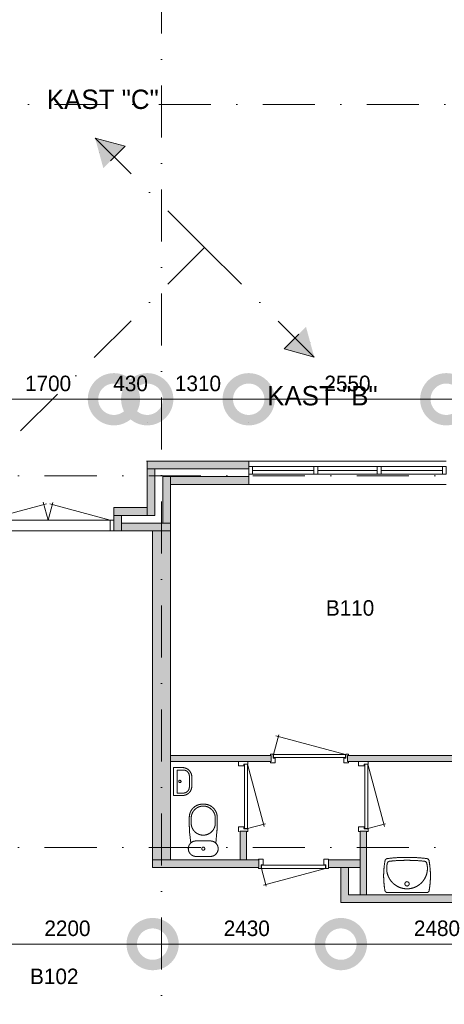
# Model space of a CAD drawing. Header units: millimetres. Extents: x 2152 to 87219, y -6247 to 53124.
# Tile 8 of 19: x 19903 to 25384, y 10110 to 22827. Entities that reach past the tile are written whole.
import ezdxf
from ezdxf.enums import TextEntityAlignment as Align
from ezdxf.xclip import XClip

# ---------------------------------------------------------------- set-up
doc = ezdxf.new("R2010")
doc.units = ezdxf.units.MM
doc.header["$PDMODE"] = 3
doc.header["$PDSIZE"] = 1
doc.linetypes.add('DGN1', pattern=[504.6, 0, -504.6])
doc.linetypes.add('DGN4', pattern=[1343.35376, 671.67688, -335.83844, 0, -335.83844])
for name, color, linetype in [('16', 7, 'Continuous'), ('17', 7, 'Continuous'), ('30', 7, 'Continuous'), ('32', 7, 'Continuous'), ('33', 7, 'Continuous'), ('40', 7, 'Continuous'), ('48', 7, 'Continuous'), ('52', 7, 'Continuous'), ('56', 7, 'Continuous'), ('58', 7, 'Continuous'), ('62', 7, 'Continuous')]:
    doc.layers.add(name, color=color, linetype=linetype)
doc.styles.add('dgn001', font='dgn001.shx')
doc.styles.add('dgn003', font='dgn003.shx')
doc.styles.get("Standard").update_dxf_attribs({"font": 'arial.ttf'})
doc.dimstyles.get("Standard").update_dxf_attribs({"dimtxt": 0.18, "dimasz": 0.18, "dimexe": 0.18, "dimexo": 0.0625, "dimgap": 0.09, "dimtad": 0, "dimtih": 1, "dimtoh": 1, "dimdec": 4, "dimzin": 0, "dimdsep": 46, "dimtxsty": 'Standard', "dimcen": 0.09, "dimadec": 0, "dimazin": 0, "dimtfac": 1, "dimtdec": 4, "dimtofl": 0, "dimtmove": 0, "dimatfit": 3, "dimfxl": 1, "dimtolj": 1, "dimtzin": 0, "dimarcsym": 0})

# ---------------------------------------------------------------- blocks, each defined once
blk = doc.blocks.new('830R1036')
at = {"layer": '33', "color": 1, "linetype": 'Continuous', "lineweight": 0}
for p, q in [((108, 868), (322.82, 66.28)), ((108, 38), (336.87, 99.32))]:
    blk.add_line(p, q, dxfattribs=at)
at = {"layer": '33', "color": 92, "linetype": 'Continuous', "lineweight": 13, "true_color": 0x00e100, "flags": 128}
for points in [[(100, 906), (111, 906), (111, 871), (61, 871), (61, 846), (-11, 846), (-11, 906), (0, 906)], [(100, 0), (111, 0), (111, 35), (61, 35), (61, 60), (-11, 60), (-11, 0), (0, 0)]]:
    blk.add_lwpolyline(points, dxfattribs=at)
at = {"layer": '33', "color": 2, "linetype": 'Continuous', "lineweight": 13, "true_color": 0xf0f000, "flags": 128}
blk.add_lwpolyline([(108, 868), (108, 38), (68, 38), (68, 868), (108, 868)], dxfattribs=at)
blk = doc.blocks.new('930L0912')
at = {"layer": '33', "color": 1, "linetype": 'Continuous', "lineweight": 0}
for p, q in [((-968, 98), (-899.56, 353.44)), ((-38, 98), (-936.31, 338.7))]:
    blk.add_line(p, q, dxfattribs=at)
at = {"layer": '33', "color": 92, "linetype": 'Continuous', "lineweight": 13, "true_color": 0x00e100, "flags": 128}
for points in [[(-1006, 90), (-1006, 101), (-971, 101), (-971, 51), (-946, 51), (-946, -11), (-1006, -11), (-1006, 0)], [(0, 90), (0, 101), (-35, 101), (-35, 51), (-60, 51), (-60, -11), (0, -11), (0, 0)]]:
    blk.add_lwpolyline(points, dxfattribs=at)
at = {"layer": '33', "color": 2, "linetype": 'Continuous', "lineweight": 13, "true_color": 0xf0f000, "flags": 128}
blk.add_lwpolyline([(-968, 98), (-38, 98), (-38, 58), (-968, 58), (-968, 98)], dxfattribs=at)
blk = doc.blocks.new('830R1037')
at = {"layer": '33', "color": 1, "linetype": 'Continuous', "lineweight": 0}
for p, q in [((108, 868), (322.82, 66.28)), ((108, 38), (336.87, 99.32))]:
    blk.add_line(p, q, dxfattribs=at)
at = {"layer": '33', "color": 92, "linetype": 'Continuous', "lineweight": 13, "true_color": 0x00e100, "flags": 128}
for points in [[(100, 906), (111, 906), (111, 871), (61, 871), (61, 846), (-11, 846), (-11, 906), (0, 906)], [(100, 0), (111, 0), (111, 35), (61, 35), (61, 60), (-11, 60), (-11, 0), (0, 0)]]:
    blk.add_lwpolyline(points, dxfattribs=at)
at = {"layer": '33', "color": 2, "linetype": 'Continuous', "lineweight": 13, "true_color": 0xf0f000, "flags": 128}
blk.add_lwpolyline([(108, 868), (108, 38), (68, 38), (68, 868), (108, 868)], dxfattribs=at)
blk = doc.blocks.new('CLOS0212')
at = {"layer": '40', "color": 7, "linetype": 'Continuous', "lineweight": 0}
for p, q in [((1, 670), (-1, 670)), ((-155, 528), (-155, 436)), ((155, 528), (155, 436)), ((92, 220), (-93, 220))]:
    blk.add_line(p, q, dxfattribs=at)
at = {"layer": '40', "color": 7, "linetype": 'Continuous', "lineweight": 0, "flags": 128}
for points in [[(176, 338), (162, 192), (162, 192, -0.674333), (92, 20), (92, 20), (-93, 20), (-93, 20, -0.674333), (-162, 192), (-162, 192), (-176, 338), (-176, 338, -0.023285), (-180, 431), (-180, 431), (-180, 525), (-180, 525, -0.414214), (-10, 695), (-10, 695), (10, 695), (10, 695, -0.414214), (180, 525), (180, 525), (180, 431), (180, 431, -0.023285), (176, 338)], [(-155, 528, -0.917521), (155, 528)], [(155, 437, -0.917514), (-155, 437)]]:
    blk.add_lwpolyline(points, format="xyb", dxfattribs=at)
at = {"layer": '40', "color": 7, "linetype": 'Continuous', "lineweight": 0}
blk.add_circle((0, 120), 20, dxfattribs=at)
for centre, start, end in [((-93, 120), 90, 134.0273), ((92, 120), 45.9727, 90)]:
    blk.add_arc(centre, 100, start, end, dxfattribs=at)
blk = doc.blocks.new('FT0112')
at = {"layer": '40', "color": 7, "linetype": 'Continuous', "lineweight": 0}
for p, q in [((20, -180), (20, 180)), ((65, -149), (65, 149)), ((65, 149), (144, 149)), ((135, -180), (20, -180))]:
    blk.add_line(p, q, dxfattribs=at)
at = {"layer": '40', "color": 7, "linetype": 'Continuous', "lineweight": 0, "flags": 128}
for points in [[(20, 180), (135, 180)], [(224, 69), (224, -69)], [(255, 60), (255, -60)], [(144, -149), (65, -149)]]:
    blk.add_lwpolyline(points, dxfattribs=at)
for points in [[(255, -60, -0.414214), (135, -180)], [(224, -69, -0.414214), (144, -149)]]:
    blk.add_lwpolyline(points, format="xyb", dxfattribs=at)
at = {"layer": '40', "color": 7, "linetype": 'Continuous', "lineweight": 0}
blk.add_circle((101, 1), 15.1, dxfattribs=at)
for centre, radius in [((135, 60), 120), ((144, 69), 80)]:
    blk.add_arc(centre, radius, 0, 90, dxfattribs=at)
blk = doc.blocks.new('WT0112')
at = {"layer": '40', "color": 7, "linetype": 'Continuous', "lineweight": 0}
blk.add_line((253, 20), (-253, 20), dxfattribs=at)
blk.add_circle((0, 133), 28.1, dxfattribs=at)
for centre, radius, start, end in [((766, 236), 1068, 169.4486, 190.2017), ((-252, 426), 33, 96.8575, 169.6545), ((0, 332), 263, 164.8667, 15.1333), ((0, -1669), 2144, 83.1425, 96.8575), ((-222, 392), 33, 96.0418, 164.8667), ((0, -1707), 2144, 83.9582, 96.0418), ((222, 392), 33, 15.1333, 83.9582), ((252, 426), 33, 10.3455, 83.1425), ((-766, 236), 1068, 349.7983, 10.5514), ((-253, 53), 33, 190.0027, 270), ((253, 53), 33, 270, 349.9973)]:
    blk.add_arc(centre, radius, start, end, dxfattribs=at)
blk = doc.blocks.new('830R1038')
at = {"layer": '33', "color": 1, "linetype": 'Continuous', "lineweight": 0}
for p, q in [((38, -108), (99.32, -336.87)), ((868, -108), (66.28, -322.82))]:
    blk.add_line(p, q, dxfattribs=at)
at = {"layer": '33', "color": 92, "linetype": 'Continuous', "lineweight": 13, "true_color": 0x00e100, "flags": 128}
for points in [[(0, -100), (0, -111), (35, -111), (35, -61), (60, -61), (60, 11), (0, 11), (0, 0)], [(906, -100), (906, -111), (871, -111), (871, -61), (846, -61), (846, 11), (906, 11), (906, 0)]]:
    blk.add_lwpolyline(points, dxfattribs=at)
at = {"layer": '33', "color": 2, "linetype": 'Continuous', "lineweight": 13, "true_color": 0xf0f000, "flags": 128}
blk.add_lwpolyline([(868, -108), (38, -108), (38, -68), (868, -68), (868, -108)], dxfattribs=at)
blk = doc.blocks.new('_DotSmall')
at = {"color": 0, "linetype": 'ByBlock', "const_width": 0.5}
blk.add_lwpolyline([(-0.0625, 0, 1), (0.0625, 0, 1)], format="xyb", close=True, dxfattribs=at)
blk = doc.blocks.new('*D13291')
at = {"layer": '58', "color": 3, "linetype": 'Continuous', "lineweight": 0, "transparency": 16777216}
blk.add_line((17525, 18484), (19775, 18484), dxfattribs=at)
at = {"layer": 'Defpoints', "color": 0, "linetype": 'Continuous', "transparency": 16777216}
for p in [(19775, 18484), (17525, 17684), (19775, 17684)]:
    blk.add_point(p, dxfattribs=at)
at = {"layer": '58', "color": 3, "linetype": 'Continuous', "lineweight": 0, "transparency": 16777216, "xscale": 1080, "yscale": 1080, "zscale": 1080, "rotation": 180}
blk.add_blockref('_DotSmall', (17525, 18484), dxfattribs=at)
at = {"layer": '58', "color": 3, "linetype": 'Continuous', "lineweight": 0, "transparency": 16777216, "xscale": 1080, "yscale": 1080, "zscale": 1080}
blk.add_blockref('_DotSmall', (19775, 18484), dxfattribs=at)
at = {"layer": '58', "color": 3, "linetype": 'Continuous', "lineweight": 0, "transparency": 16777216, "insert": (18650, 18687), "char_height": 200, "attachment_point": 5, "style": 'dgn003'}
blk.add_mtext('\\A1;2250', dxfattribs=at)
blk = doc.blocks.new('*D13292')
at = {"layer": '58', "color": 3, "linetype": 'Continuous', "lineweight": 0, "transparency": 16777216}
blk.add_line((14975, 18484), (17525, 18484), dxfattribs=at)
at = {"layer": 'Defpoints', "color": 0, "linetype": 'Continuous', "transparency": 16777216}
for p in [(17525, 18484), (14975, 17684), (17525, 17684)]:
    blk.add_point(p, dxfattribs=at)
at = {"layer": '58', "color": 3, "linetype": 'Continuous', "lineweight": 0, "transparency": 16777216, "xscale": 1080, "yscale": 1080, "zscale": 1080, "rotation": 180}
blk.add_blockref('_DotSmall', (14975, 18484), dxfattribs=at)
at = {"layer": '58', "color": 3, "linetype": 'Continuous', "lineweight": 0, "transparency": 16777216, "xscale": 1080, "yscale": 1080, "zscale": 1080}
blk.add_blockref('_DotSmall', (17525, 18484), dxfattribs=at)
at = {"layer": '58', "color": 3, "linetype": 'Continuous', "lineweight": 0, "transparency": 16777216, "insert": (16250, 18687), "char_height": 200, "attachment_point": 5, "style": 'dgn003'}
blk.add_mtext('\\A1;2550', dxfattribs=at)
blk = doc.blocks.new('*D13293')
at = {"layer": '58', "color": 3, "linetype": 'Continuous', "lineweight": 0, "transparency": 16777216}
blk.add_line((13665, 18484), (14975, 18484), dxfattribs=at)
at = {"layer": 'Defpoints', "color": 0, "linetype": 'Continuous', "transparency": 16777216}
for p in [(14975, 18484), (13665, 17684), (14975, 17684)]:
    blk.add_point(p, dxfattribs=at)
at = {"layer": '58', "color": 3, "linetype": 'Continuous', "lineweight": 0, "transparency": 16777216, "xscale": 1080, "yscale": 1080, "zscale": 1080, "rotation": 180}
blk.add_blockref('_DotSmall', (13665, 18484), dxfattribs=at)
at = {"layer": '58', "color": 3, "linetype": 'Continuous', "lineweight": 0, "transparency": 16777216, "xscale": 1080, "yscale": 1080, "zscale": 1080}
blk.add_blockref('_DotSmall', (14975, 18484), dxfattribs=at)
at = {"layer": '58', "color": 3, "linetype": 'Continuous', "lineweight": 0, "transparency": 16777216, "insert": (14320, 18687), "char_height": 200, "attachment_point": 5, "style": 'dgn003'}
blk.add_mtext('\\A1;1310', dxfattribs=at)
blk = doc.blocks.new('*D13294')
at = {"layer": '58', "color": 3, "linetype": 'Continuous', "lineweight": 0, "transparency": 16777216}
for p, q in [((13235, 18484), (12155, 18484)), ((13235, 18484), (13665, 18484)), ((13665, 18484), (14745, 18484))]:
    blk.add_line(p, q, dxfattribs=at)
at = {"layer": 'Defpoints', "color": 0, "linetype": 'Continuous', "transparency": 16777216}
for p in [(13665, 18484), (13235, 17084), (13665, 17084)]:
    blk.add_point(p, dxfattribs=at)
at = {"layer": '58', "color": 3, "linetype": 'Continuous', "lineweight": 0, "transparency": 16777216, "xscale": 1080, "yscale": 1080, "zscale": 1080}
blk.add_blockref('_DotSmall', (13235, 18484), dxfattribs=at)
at = {"layer": '58', "color": 3, "linetype": 'Continuous', "lineweight": 0, "transparency": 16777216, "xscale": 1080, "yscale": 1080, "zscale": 1080, "rotation": 180}
blk.add_blockref('_DotSmall', (13665, 18484), dxfattribs=at)
at = {"layer": '58', "color": 3, "linetype": 'Continuous', "lineweight": 0, "transparency": 16777216, "insert": (13450, 18687), "char_height": 200, "attachment_point": 5, "style": 'dgn003'}
blk.add_mtext('\\A1;430', dxfattribs=at)
blk = doc.blocks.new('*D13295')
at = {"layer": '58', "color": 3, "linetype": 'Continuous', "lineweight": 0, "transparency": 16777216}
blk.add_line((11535, 18484), (13235, 18484), dxfattribs=at)
at = {"layer": 'Defpoints', "color": 0, "linetype": 'Continuous', "transparency": 16777216}
for p in [(13235, 18484), (11535, 17084), (13235, 17084)]:
    blk.add_point(p, dxfattribs=at)
at = {"layer": '58', "color": 3, "linetype": 'Continuous', "lineweight": 0, "transparency": 16777216, "xscale": 1080, "yscale": 1080, "zscale": 1080, "rotation": 180}
blk.add_blockref('_DotSmall', (11535, 18484), dxfattribs=at)
at = {"layer": '58', "color": 3, "linetype": 'Continuous', "lineweight": 0, "transparency": 16777216, "xscale": 1080, "yscale": 1080, "zscale": 1080}
blk.add_blockref('_DotSmall', (13235, 18484), dxfattribs=at)
at = {"layer": '58', "color": 3, "linetype": 'Continuous', "lineweight": 0, "transparency": 16777216, "insert": (12385, 18687), "char_height": 200, "attachment_point": 5, "style": 'dgn003'}
blk.add_mtext('\\A1;1700', dxfattribs=at)
blk = doc.blocks.new('*D13296')
at = {"layer": '58', "color": 3, "linetype": 'Continuous', "lineweight": 0, "transparency": 16777216}
for p, q in [((11065, 18484), (9985, 18484)), ((11535, 18484), (11065, 18484)), ((11535, 18484), (12615, 18484))]:
    blk.add_line(p, q, dxfattribs=at)
at = {"layer": 'Defpoints', "color": 0, "linetype": 'Continuous', "transparency": 16777216}
for p in [(11065, 18484), (11065, 17084), (11535, 17084)]:
    blk.add_point(p, dxfattribs=at)
at = {"layer": '58', "color": 3, "linetype": 'Continuous', "lineweight": 0, "transparency": 16777216, "xscale": 1080, "yscale": 1080, "zscale": 1080}
blk.add_blockref('_DotSmall', (11065, 18484), dxfattribs=at)
at = {"layer": '58', "color": 3, "linetype": 'Continuous', "lineweight": 0, "transparency": 16777216, "xscale": 1080, "yscale": 1080, "zscale": 1080, "rotation": 180}
blk.add_blockref('_DotSmall', (11535, 18484), dxfattribs=at)
at = {"layer": '58', "color": 3, "linetype": 'Continuous', "lineweight": 0, "transparency": 16777216, "insert": (11300, 18687), "char_height": 200, "attachment_point": 5, "style": 'dgn003'}
blk.add_mtext('\\A1;470', dxfattribs=at)
blk = doc.blocks.new('*D13305')
at = {"layer": '58', "color": 3, "linetype": 'Continuous', "lineweight": 0, "transparency": 16777216}
blk.add_line((13735, 11447), (11535, 11447), dxfattribs=at)
at = {"layer": 'Defpoints', "color": 0, "linetype": 'Continuous', "transparency": 16777216}
for p in [(11535, 12363), (13735, 12363), (11535, 11447)]:
    blk.add_point(p, dxfattribs=at)
at = {"layer": '58', "color": 3, "linetype": 'Continuous', "lineweight": 0, "transparency": 16777216, "xscale": 1080, "yscale": 1080, "zscale": 1080, "rotation": 180}
blk.add_blockref('_DotSmall', (11535, 11447), dxfattribs=at)
at = {"layer": '58', "color": 3, "linetype": 'Continuous', "lineweight": 0, "transparency": 16777216, "xscale": 1080, "yscale": 1080, "zscale": 1080}
blk.add_blockref('_DotSmall', (13735, 11447), dxfattribs=at)
at = {"layer": '58', "color": 3, "linetype": 'Continuous', "lineweight": 0, "transparency": 16777216, "insert": (12635, 11650), "char_height": 200, "attachment_point": 5, "style": 'dgn003'}
blk.add_mtext('\\A1;2200', dxfattribs=at)
blk = doc.blocks.new('*D13306')
at = {"layer": '58', "color": 3, "linetype": 'Continuous', "lineweight": 0, "transparency": 16777216}
blk.add_line((16165, 11447), (13735, 11447), dxfattribs=at)
at = {"layer": 'Defpoints', "color": 0, "linetype": 'Continuous', "transparency": 16777216}
for p in [(13735, 11797), (16165, 11797), (13735, 11447)]:
    blk.add_point(p, dxfattribs=at)
at = {"layer": '58', "color": 3, "linetype": 'Continuous', "lineweight": 0, "transparency": 16777216, "xscale": 1080, "yscale": 1080, "zscale": 1080, "rotation": 180}
blk.add_blockref('_DotSmall', (13735, 11447), dxfattribs=at)
at = {"layer": '58', "color": 3, "linetype": 'Continuous', "lineweight": 0, "transparency": 16777216, "xscale": 1080, "yscale": 1080, "zscale": 1080}
blk.add_blockref('_DotSmall', (16165, 11447), dxfattribs=at)
at = {"layer": '58', "color": 3, "linetype": 'Continuous', "lineweight": 0, "transparency": 16777216, "insert": (14950, 11650), "char_height": 200, "attachment_point": 5, "style": 'dgn003'}
blk.add_mtext('\\A1;2430', dxfattribs=at)
blk = doc.blocks.new('*D13307')
at = {"layer": '58', "color": 3, "linetype": 'Continuous', "lineweight": 0, "transparency": 16777216}
blk.add_line((18645, 11447), (16165, 11447), dxfattribs=at)
at = {"layer": 'Defpoints', "color": 0, "linetype": 'Continuous', "transparency": 16777216}
for p in [(16165, 11784), (18645, 11784), (16165, 11447)]:
    blk.add_point(p, dxfattribs=at)
at = {"layer": '58', "color": 3, "linetype": 'Continuous', "lineweight": 0, "transparency": 16777216, "xscale": 1080, "yscale": 1080, "zscale": 1080, "rotation": 180}
blk.add_blockref('_DotSmall', (16165, 11447), dxfattribs=at)
at = {"layer": '58', "color": 3, "linetype": 'Continuous', "lineweight": 0, "transparency": 16777216, "xscale": 1080, "yscale": 1080, "zscale": 1080}
blk.add_blockref('_DotSmall', (18645, 11447), dxfattribs=at)
at = {"layer": '58', "color": 3, "linetype": 'Continuous', "lineweight": 0, "transparency": 16777216, "insert": (17405, 11650), "char_height": 200, "attachment_point": 5, "style": 'dgn003'}
blk.add_mtext('\\A1;2480', dxfattribs=at)
blk = doc.blocks.new('EAE5')
at = {"layer": '52'}
blk.add_hatch(color=4, dxfattribs=at).paths.add_polyline_path([(1414.21, -1414.21), (1025.3, -1308.15), (1308.15, -1025.3)])
at = {"layer": '52', "color": 4, "linetype": 'DGN4', "lineweight": 13}
blk.add_line((0, 0), (1414.21, -1414.21), dxfattribs=at)
at = {"layer": '52', "color": 4, "linetype": 'DGN4', "lineweight": 13, "flags": 128}
blk.add_lwpolyline([(1414.21, -1414.21), (1025.3, -1308.15), (1308.15, -1025.3), (1414.21, -1414.21)], dxfattribs=at)
blk = doc.blocks.new('EAE51')
at = {"layer": '52'}
blk.add_hatch(color=4, dxfattribs=at).paths.add_polyline_path([(-1414.21, 1414.21), (-1025.3, 1308.15), (-1308.15, 1025.3)])
at = {"layer": '52', "color": 4, "linetype": 'DGN4', "lineweight": 13}
blk.add_line((0, 0), (-1414.21, 1414.21), dxfattribs=at)
at = {"layer": '52', "color": 4, "linetype": 'DGN4', "lineweight": 13, "flags": 128}
blk.add_lwpolyline([(-1414.21, 1414.21), (-1025.3, 1308.15), (-1308.15, 1025.3), (-1414.21, 1414.21)], dxfattribs=at)
blk = doc.blocks.new('50E03_329_B01 - Default')
at = {"layer": '62'}
for color, points in [(7, [(13664.76, 17684.49), (14974.76, 17684.49), (14974.76, 17584.49), (13664.76, 17584.49)]), (7, [(13664.76, 17584.49), (13764.76, 17584.49), (13764.76, 16984.49), (13664.76, 16984.49)]), (9, [(13864.76, 17484.49), (13964.76, 17484.49), (13964.76, 16884.49), (13864.76, 16884.49)]), (9, [(13964.76, 17484.49), (14974.76, 17484.49), (14974.76, 17384.49), (13964.76, 17384.49)]), (7, [(13234.76, 17084.49), (13664.76, 17084.49), (13664.76, 16984.49), (13234.76, 16984.49)]), (7, [(13334.76, 16984.49), (13234.76, 16984.49), (13234.76, 16784.49), (13334.76, 16784.49)]), (7, [(13334.76, 16884.49), (13964.76, 16884.49), (13964.76, 16784.49), (13334.76, 16784.49)]), (7, [(13734.76, 16784.49), (13964.76, 16784.49), (13964.76, 12534.49), (13734.76, 12534.49)]), (9, [(15264.76, 13804.49), (13964.76, 13804.49), (13964.76, 13884.49), (15264.76, 13884.49)]), (9, [(18534.76, 13804.49), (16249.76, 13804.49), (16249.76, 13884.49), (18534.76, 13884.49)]), (9, [(14944.76, 12904.49), (14864.76, 12904.49), (14864.76, 12534.49), (14944.76, 12534.49)]), (9, [(16494.76, 12904.49), (16414.76, 12904.49), (16414.76, 12084.49), (16494.76, 12084.49)]), (7, [(15104.76, 12534.49), (13734.76, 12534.49), (13734.76, 12434.49), (15104.76, 12434.49)]), (7, [(16414.76, 12534.49), (16004.76, 12534.49), (16004.76, 12434.49), (16414.76, 12434.49)]), (7, [(18649.76, 11984.49), (18649.76, 12084.49), (16264.76, 12084.49), (16264.76, 12434.49), (16164.76, 12434.49), (16164.76, 11984.49)])]:
    blk.add_hatch(color=color, dxfattribs=at).paths.add_polyline_path(points)
at = {"layer": '16', "color": 92, "linetype": 'Continuous', "lineweight": 0, "true_color": 0x00e100, "flags": 128}
for points in [[(13964.76, 13804.49), (15264.76, 13804.49), (15264.76, 13884.49), (13964.76, 13884.49), (13964.76, 13804.49)], [(16249.76, 13804.49), (18534.76, 13804.49), (18534.76, 13884.49), (16249.76, 13884.49), (16249.76, 13804.49)], [(14944.76, 12534.49), (14864.76, 12534.49), (14864.76, 12904.49), (14944.76, 12904.49), (14944.76, 12534.49)], [(16494.76, 12084.49), (16414.76, 12084.49), (16414.76, 12904.49), (16494.76, 12904.49), (16494.76, 12084.49)], [(15104.76, 12434.49), (13734.76, 12434.49), (13734.76, 12534.49), (15104.76, 12534.49), (15104.76, 12434.49)], [(16414.76, 12434.49), (16004.76, 12434.49), (16004.76, 12534.49), (16414.76, 12534.49), (16414.76, 12434.49)], [(18649.76, 11984.49), (16164.76, 11984.49), (16164.76, 12434.49), (16264.76, 12434.49), (16264.76, 12084.49), (18649.76, 12084.49), (18649.76, 11984.49)]]:
    blk.add_lwpolyline(points, dxfattribs=at)
at = {"layer": '17', "color": 92, "linetype": 'Continuous', "lineweight": 0, "true_color": 0x00e100}
for p, q in [((14974.76, 17684.49), (13664.76, 17684.49)), ((13664.76, 17084.49), (13664.76, 17684.49)), ((14974.76, 17384.49), (14974.76, 17684.49)), ((14974.76, 17584.49), (13764.76, 17584.49)), ((13764.76, 16984.49), (13764.76, 17584.49)), ((13864.76, 16884.49), (13864.76, 17484.49)), ((14974.76, 17484.49), (13864.76, 17484.49)), ((14974.76, 17384.49), (13964.76, 17384.49)), ((13964.76, 16784.49), (13964.76, 17384.49)), ((13664.76, 17084.49), (13234.76, 17084.49)), ((13234.76, 16784.49), (13234.76, 17084.49)), ((13764.76, 16984.49), (13334.76, 16984.49)), ((13334.76, 16884.49), (13334.76, 16984.49)), ((13864.76, 16884.49), (13334.76, 16884.49)), ((13964.76, 16784.49), (13234.76, 16784.49))]:
    blk.add_line(p, q, dxfattribs=at)
at = {"layer": '17', "color": 92, "linetype": 'Continuous', "lineweight": 0, "true_color": 0x00e100, "flags": 128}
blk.add_lwpolyline([(13964.76, 12534.49), (13734.76, 12534.49), (13734.76, 16784.49), (13964.76, 16784.49), (13964.76, 12534.49)], dxfattribs=at)
at = {"layer": '30', "color": 3, "linetype": 'Continuous', "lineweight": 0}
for p, q in [((17524.76, 17684.49), (14974.76, 17684.49)), ((17524.76, 17384.49), (14974.76, 17384.49))]:
    blk.add_line(p, q, dxfattribs=at)
at = {"layer": '32', "color": 3, "linetype": 'Continuous', "lineweight": 0}
for p, q in [((17474.76, 17614.49), (14974.76, 17614.49)), ((15816.42, 17564.49), (15024.76, 17564.49)), ((16633.09, 17564.49), (15866.42, 17564.49)), ((17474.76, 17564.49), (16683.09, 17564.49)), ((17474.76, 17514.49), (17474.76, 17614.49)), ((15024.76, 17514.49), (17474.76, 17514.49)), ((11534.76, 16923.49), (13234.76, 16923.49)), ((11534.76, 16784.49), (13234.76, 16784.49))]:
    blk.add_line(p, q, dxfattribs=at)
at = {"layer": '32', "color": 3, "linetype": 'Continuous', "lineweight": 0, "flags": 128}
for points in [[(15024.76, 17614.49), (14974.76, 17614.49), (14974.76, 17514.49), (15024.76, 17514.49), (15024.76, 17614.49)], [(15866.42, 17614.49), (15816.42, 17614.49), (15816.42, 17514.49), (15866.42, 17514.49), (15866.42, 17614.49)], [(16683.09, 17614.49), (16633.09, 17614.49), (16633.09, 17514.49), (16683.09, 17514.49), (16683.09, 17614.49)], [(17524.76, 17614.49), (17474.76, 17614.49), (17474.76, 17514.49), (17524.76, 17514.49), (17524.76, 17614.49)], [(13234.76, 16923.49), (13184.76, 16923.49), (13184.76, 16784.49), (13234.76, 16784.49), (13234.76, 16923.49)]]:
    blk.add_lwpolyline(points, dxfattribs=at)
at = {"layer": '33', "color": 1, "linetype": 'Continuous', "lineweight": 0}
for p, q in [((11584.76, 16923.49), (12365.58, 17132.71)), ((12384.76, 16923.49), (12322.4, 17156.22)), ((12384.76, 16923.49), (12445.73, 17151.04)), ((13184.76, 16923.49), (12409.03, 17131.35))]:
    blk.add_line(p, q, dxfattribs=at)
at = {"layer": '56', "color": 3, "linetype": 'DGN4', "lineweight": 0}
for p, q in [((13849.76, 55989.76), (13849.76, 547.85)), ((52180.43, 22292.77), (-3616.95, 22292.77)), ((52180.43, 17492.77), (-3616.95, 17492.77)), ((52180.43, 12692.77), (-3616.95, 12692.77))]:
    blk.add_line(p, q, dxfattribs=at)
at = {"layer": '58', "color": 3, "linetype": 'DGN1', "lineweight": 0}
for p, q in [((13664.76, 17684.49), (13664.76, 18484.49)), ((14974.76, 17684.49), (14974.76, 18484.49))]:
    blk.add_line(p, q, dxfattribs=at)
at = {"layer": '62', "color": 7, "linetype": 'Continuous', "lineweight": 0, "flags": 128}
for points in [[(13664.76, 17684.49), (14974.76, 17684.49), (14974.76, 17584.49), (13664.76, 17584.49), (13664.76, 17684.49)], [(13664.76, 17584.49), (13764.76, 17584.49), (13764.76, 16984.49), (13664.76, 16984.49), (13664.76, 17584.49)], [(13234.76, 17084.49), (13664.76, 17084.49), (13664.76, 16984.49), (13234.76, 16984.49), (13234.76, 17084.49)], [(13334.76, 16984.49), (13234.76, 16984.49), (13234.76, 16784.49), (13334.76, 16784.49), (13334.76, 16984.49)], [(13334.76, 16884.49), (13964.76, 16884.49), (13964.76, 16784.49), (13334.76, 16784.49), (13334.76, 16884.49)], [(13734.76, 16784.49), (13964.76, 16784.49), (13964.76, 12534.49), (13734.76, 12534.49), (13734.76, 16784.49)], [(15104.76, 12534.49), (13734.76, 12534.49), (13734.76, 12434.49), (15104.76, 12434.49), (15104.76, 12534.49)], [(16414.76, 12534.49), (16004.76, 12534.49), (16004.76, 12434.49), (16414.76, 12434.49), (16414.76, 12534.49)], [(18649.76, 11984.49), (18649.76, 12084.49), (16264.76, 12084.49), (16264.76, 12434.49), (16164.76, 12434.49), (16164.76, 11984.49), (18649.76, 11984.49)]]:
    blk.add_lwpolyline(points, dxfattribs=at)
at = {"layer": '62', "color": 9, "linetype": 'Continuous', "lineweight": 0, "flags": 128}
for points in [[(13864.76, 17484.49), (13964.76, 17484.49), (13964.76, 16884.49), (13864.76, 16884.49), (13864.76, 17484.49)], [(13964.76, 17484.49), (14974.76, 17484.49), (14974.76, 17384.49), (13964.76, 17384.49), (13964.76, 17484.49)], [(15264.76, 13804.49), (13964.76, 13804.49), (13964.76, 13884.49), (15264.76, 13884.49), (15264.76, 13804.49)], [(18534.76, 13804.49), (16249.76, 13804.49), (16249.76, 13884.49), (18534.76, 13884.49), (18534.76, 13804.49)], [(14944.76, 12904.49), (14864.76, 12904.49), (14864.76, 12534.49), (14944.76, 12534.49), (14944.76, 12904.49)], [(16494.76, 12904.49), (16414.76, 12904.49), (16414.76, 12084.49), (16494.76, 12084.49), (16494.76, 12904.49)]]:
    blk.add_lwpolyline(points, dxfattribs=at)
at = {"color": 7, "linetype": 'Continuous', "lineweight": 0}
for name, p in [('930L0912', (16262.99, 13798.52)), ('830R1037', (14853.16, 12901.4)), ('830R1036', (16404.58, 12901.41)), ('FT0112', (13985.19, 13546.53)), ('CLOS0212', (14388.27, 12559.39)), ('830R1038', (15100.05, 12532.59)), ('WT0112', (17018.9, 12092.35))]:
    blk.add_blockref(name, p, dxfattribs=at)
at = {"layer": '48', "color": 7, "linetype": 'Continuous', "lineweight": 0, "style": 'dgn003'}
for s, p in [('B110', (16283.16, 15788.7)), ('B102', (12465.08, 11030.16))]:
    blk.add_text(s, height=200, dxfattribs=at).set_placement(p, align=Align.MIDDLE_CENTER)
at = {"layer": '58', "color": 3, "linetype": 'Continuous', "lineweight": 0}
for base, p1, p2, picture, middle in [((11064.76, 18484.49), (11534.76, 17084.49), (11064.76, 17084.49), '*D13296', (11299.76, 18686.6)), ((13234.76, 18484.49), (11534.76, 17084.49), (13234.76, 17084.49), '*D13295', (12384.76, 18686.6)), ((13664.76, 18484.49), (13234.76, 17084.49), (13664.76, 17084.49), '*D13294', (13449.76, 18686.67)), ((14974.76, 18484.49), (13664.76, 17684.49), (14974.76, 17684.49), '*D13293', (14319.76, 18686.67)), ((17524.76, 18484.49), (14974.76, 17684.49), (17524.76, 17684.49), '*D13292', (16249.76, 18686.6)), ((19774.76, 18484.49), (17524.76, 17684.49), (19774.76, 17684.49), '*D13291', (18649.76, 18686.6)), ((11534.76, 11447.45), (13734.76, 12362.67), (11534.76, 12362.67), '*D13305', (12634.76, 11649.56)), ((13734.76, 11447.45), (16164.76, 11797.32), (13734.76, 11797.32), '*D13306', (14949.76, 11649.63)), ((16164.76, 11447.45), (18644.76, 11784.36), (16164.76, 11784.36), '*D13307', (17404.76, 11649.56))]:
    dim = blk.add_linear_dim(base=base, p1=p1, p2=p2, dimstyle='Standard', override={"dimscale": 1, "dimtxt": 200, "dimasz": 1080, "dimexe": 0, "dimexo": 0, "dimgap": 100, "dimtad": 1, "dimjust": 0, "dimtih": 0, "dimtoh": 0, "dimdec": 0, "dimlfac": 1, "dimzin": 11, "dimdsep": 46, "dimlunit": 2, "dimpost": '<>', "dimtxsty": 'dgn003', "dimblk1": 'DotSmall', "dimblk2": 'DotSmall', "dimsah": 1, "dimcen": 0, "dimse1": 1, "dimse2": 1, "dimclrd": 3, "dimclre": 3, "dimclrt": 3, "dimtol": 0, "dimtix": 1, "dimtofl": 1, "dimatfit": 3, "dimfrac": 1, "dimtolj": 1, "dimlwd": 0, "dimlwe": 0}, dxfattribs=at)
    dim.commit()
    dim.dimension.update_dxf_attribs({"geometry": picture, "text_midpoint": middle})

msp = doc.modelspace()

# ---------------------------------------------------------------- linework, layer by layer
at = {"layer": '52', "color": 4, "linetype": 'DGN4', "lineweight": 13, "flags": 128}
msp.add_lwpolyline([(5616.18, 16377.66), (18749.26, 16354.9), (22290.92, 19884.3)], dxfattribs=at)

# ---------------------------------------------------------------- block references
ref = msp.add_blockref('50E03_329_B01 - Default', (7884.5, -559.59))
XClip(ref).set_block_clipping_path([(-1935.24, 50684.49), (11186.6, 50684.49), (11186.6, 37315.51), (35980.07, 37315.51), (35980.07, 18471.77), (38538.42, 18471.77), (38538.42, 4684.49), (-1935.24, 4684.49)])
at = {"color": 4, "linetype": 'DGN4', "lineweight": 13}
for name in ['EAE51', 'EAE5']:
    msp.add_blockref(name, (22290.92, 19884.3), dxfattribs=at)

# ---------------------------------------------------------------- texts
at = {"layer": '52', "color": 1, "linetype": 'Continuous', "lineweight": 0, "style": 'dgn001'}
for s, p in [('KAST "C"', (20976.13, 21798.51)), ('KAST "B"', (23810.46, 17970.09))]:
    msp.add_text(s, height=250, dxfattribs=at).set_placement(p, align=Align.MIDDLE_CENTER)

doc.saveas('drawing.dxf')
